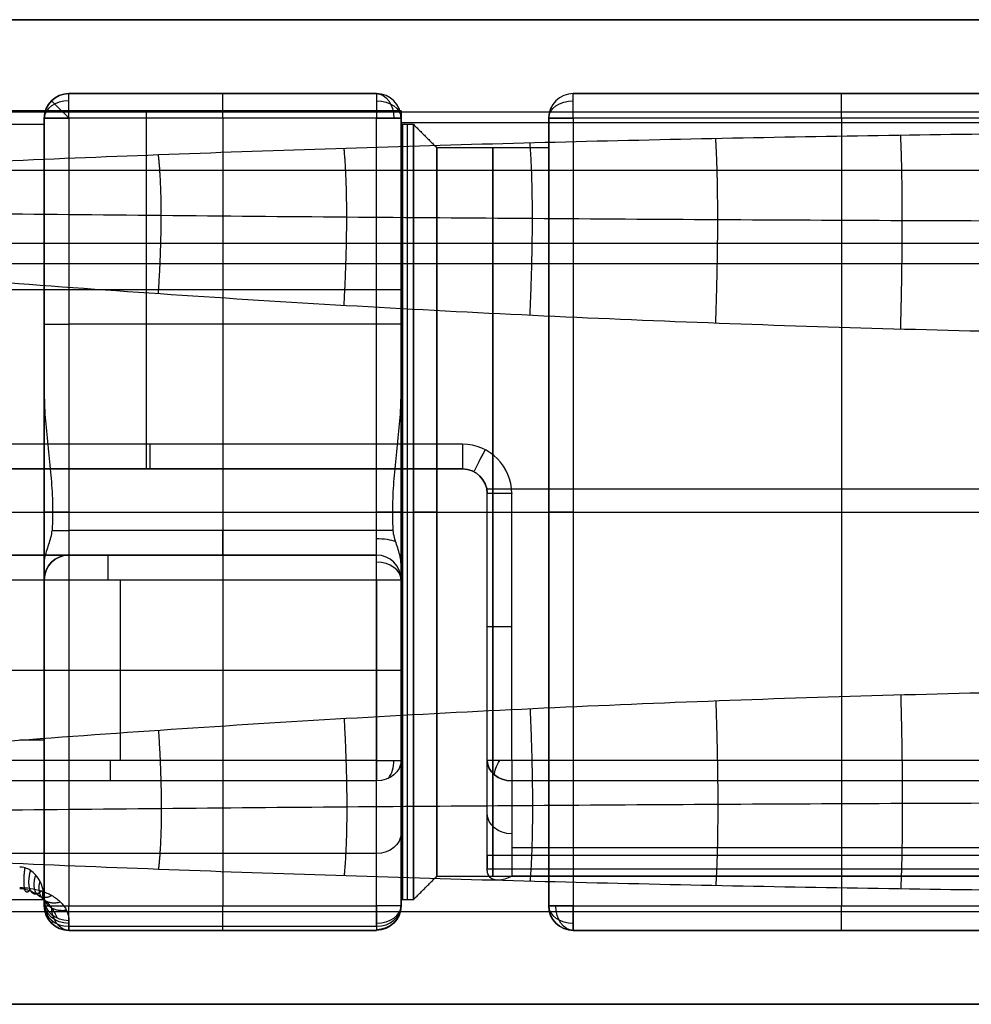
# Model space of a CAD drawing. Header units: centimetres. Extents: x -32 to 15, y -4 to 160.
# Tile 33 of 64: x -5.6 to -1.73, y -2 to 2. Entities that reach past the tile are written whole.
import ezdxf

# ---------------------------------------------------------------- set-up
doc = ezdxf.new("R2010")
doc.units = ezdxf.units.CM
doc.layers.add('Default', color=7, linetype='Continuous', true_color=0x000000)

# ---------------------------------------------------------------- blocks, each defined once
blk = doc.blocks.new('4255CRO')
at = {"layer": 'Default'}
for p, q in [((-100, 20, -0.375), (-9.242, 20, -0.375)), ((-54, 17, 0.5), (-41.5, 17, 0.5)), ((-47.75, 17, -15), (-47.75, 17, 16)), ((-33.5, 17, 0.15), (-11.7, 17, 0.15)), ((87.868, 16.25, -26.375), (-87.868, 16.25, -26.375)), ((-50.84, 1.75, -20), (-50.84, 16.294, -20)), ((-40.5, 1.75, -20.35), (-40.5, 16.06, -20.35)), ((-55, 15.678, -1.5), (-55, 16, -1.5)), ((-47.75, 16, 17), (-47.75, -16, 17)), ((-47.75, 16, -16), (-47.75, -0.75, -16)), ((-40.5, 14.663, -5.75), (-40.5, 16, -5.75)), ((-34.5, 14.799, 0.15), (-34.5, 16, 0.15)), ((-22.6, 16, 17), (-22.6, -16, 17)), ((90.5, 13.878, -23.623), (-73.028, 13.878, -23.623)), ((-67.289, 10.092, -28.5), (61, 10.092, -28.5)), ((-40.5, 9.022, -20), (-61, 9.022, -20)), ((-40.5, 9.022, -20.7), (-40.5, 9.022, -20)), ((-41.5, 7.625, -16), (-54, 7.625, -16)), ((-63.432, 1.75, -23.25), (-38, 1.75, -23.25)), ((-50.716, 1.75, -20), (-50.716, 1.75, -27.5)), ((55.968, 0.934, -20.7), (-37.017, 0.934, -20.7)), ((-37, -12.358, -24.1), (-37, 0.75, -24.1)), ((-100, 0, 20), (100, 0, 20)), ((-64.4, 0, -32), (64.4, 0, -32)), ((-60.134, 0, -15.75), (-54.662, 0, -15.75)), ((-60.134, 0, 15.75), (-55, 0, 15.75)), ((-55, 0, 16), (-55, 0, 15.75)), ((-54, 0, 17), (-41.5, 0, 17)), ((-40.838, 0, -15.75), (-40, 0, -15.75)), ((-40.5, 0, 15.75), (-40, 0, 15.75)), ((-40.5, 0, 15.75), (-40.5, 0, 16)), ((-39.05, 0, -14.8), (-40, 0, -15.75)), ((-39.05, 0, 14.8), (-40, 0, 15.75)), ((-39.05, 0, 14.8), (-34.5, 0, 14.8)), ((-39.05, 0, -14.8), (-34.5, 0, -14.8)), ((-36, 0, -28.5), (61, 0, -28.5)), ((-34.5, 0, 16), (-34.5, 0, 14.8)), ((-34.5, 0, -14.8), (-34.5, 0, -15.7)), ((-33.5, 0, 17), (-11.7, 0, 17)), ((-33.5, 0, -16.7), (61.53, 0, -16.7)), ((-65.682, -1.75, -22.25), (-41.5, -1.75, -22.25)), ((-53.591, -1.75, -17), (-53.591, -1.75, -27.5)), ((-51.9, -10.092, -28.5), (-51.9, -2.75, -28.5)), ((-62.3, -6.421, -28.5), (-41.5, -6.421, -28.5)), ((-37, -6.882, -20.7), (-37, -6.882, -27.5)), ((-41.5, -13.878, -23.623), (-91.931, -13.878, -23.623)), ((90.5, -13.637, -23.984), (-36, -13.637, -23.984)), ((-40.5, -16, -5.75), (-40.5, -14.663, -5.75)), ((55.968, -14.513, -20.868), (-37, -14.513, -20.868)), ((9.984, -14.79, -22.255), (-36, -14.79, -22.255)), ((-34.5, -16, 0.15), (-34.5, -14.799, 0.15)), ((-55, -16, -1.5), (-55, -15.678, -1.5)), ((-55, -16, -18.638), (-55, -15.758, -19)), ((87.868, -16.25, -26.375), (-87.868, -16.25, -26.375)), ((-54, -17, -1.319), (-41.5, -17, -1.319)), ((-47.75, -17, 16), (-47.75, -17, -18.638)), ((-33.5, -17, 0.15), (-11.7, -17, 0.15)), ((-100, -20, -0.375), (-9.242, -20, -0.375))]:
    blk.add_line(p, q, dxfattribs=at)
at = {"layer": 'Default', "extrusion": (0, 0, -1)}
for centre, radius, start, end in [((54, 16, 15), 1, 0, 90), ((54, 16, -16), 1, 0, 90), ((38, 0.75, 24.1), 1, 90, 180), ((38, 0.75, 28.5), 2, 179.76, 180), ((54, -2.75, 19), 1, 0, 90), ((54, -2.75, 18), 1, 0, 90), ((54, -16, 1.319), 1, 270, 0), ((41.5, -16, -16), 1, 180, 270), ((41.5, -16, 18.638), 1, 180, 270), ((41.5, -16, 1.319), 1, 180, 270), ((33.5, -16, -0.15), 1, 270, 0)]:
    blk.add_arc(centre, radius, start, end, dxfattribs=at)
at = {"layer": 'Default'}
for centre, radius, start, end in [((-54, 16, 0.5), 1, 90, 180), ((-41.5, 16, 16), 1, 0, 90), ((-41.5, 16, -15), 1, 0, 90), ((-41.5, 16, 0.5), 1, 0, 90), ((-33.5, 16, 16), 1, 90, 180), ((-33.5, 16, -15.7), 1, 90, 180), ((-33.5, 16, 0.15), 1, 90, 180), ((-38, 0.75, -28.5), 2, 0, 90), ((-38, 0.75, -27.5), 1, 0, 90), ((-38, 0.75, -20.7), 1, 0, 90), ((-54, -2.75, -17), 1, 90, 180), ((-41.5, -2.75, -17), 1, 0, 90), ((-41.5, -2.75, -27.5), 1, 0, 90), ((-41.5, -2.75, -22.25), 1, 0, 90), ((-54, -16, 16), 1, 180, 270), ((-54, -16, -18.638), 1, 180, 270), ((-33.5, -16, 16), 1, 180, 270), ((-33.5, -16, -15.7), 1, 180, 270)]:
    blk.add_arc(centre, radius, start, end, dxfattribs=at)
at = {"layer": 'Default', "extrusion": (1, 0, 0)}
for centre, radius, start, end in [((16, -15, -54), 1, 270, 0), ((16, -15, -47.75), 1, 270, 0), ((16, 16, -41.5), 1, 0, 90), ((16, -15.7, -33.5), 1, 270, 0), ((0, 0, -40.5), 15.75, 287.7528, 0), ((0, 0, -40.5), 15.75, 0, 180), ((0, 0, -40.423), 15.75, 180, 0), ((0, 0, -40.25), 15.75, 0, 180), ((0, 0, -39.05), 14.8, 180, 0), ((0, 0, -39.05), 14.8, 0, 180), ((0, 0, -36.775), 14.8, 0, 180), ((0, 0, -36.775), 14.8, 180, 0), ((-0.75, -17, -54), 1, 90, 180), ((-2.75, -27.5, -52.4), 1, 270, 0), ((-2.75, -27.5, -41.5), 1, 270, 0), ((0, 0, -40.5), 15.75, 180, 262.0546), ((-0.75, -17, -40.5), 2, 135.525, 180), ((-13.958, -21.7, -37), 1, 90, 123.6901), ((-16, 16, -41.5), 1, 90, 180), ((-16, 16, -33.5), 1, 90, 180), ((-16, -15.7, -33.5), 1, 180, 270), ((-16, -18.638, -47.75), 1, 180, 213.6901)]:
    blk.add_arc(centre, radius, start, end, dxfattribs=at)
at = {"layer": 'Default', "extrusion": (-1, 0, 0)}
for centre, radius, start, end in [((-16, 16, 54), 1, 90, 180), ((-16, 16, 47.75), 1, 90, 180), ((-16, -15, 41.5), 1, 180, 270), ((-16, 16, 33.5), 1, 90, 180), ((-16, 16, 22.6), 1, 90, 180), ((0, 0, 55), 15.75, 180, 252.2472), ((0, 0, 55), 15.75, 0, 180), ((0, 0, 40), 15.75, 180, 0), ((0, 0, 40), 15.75, 0, 180), ((0, 0, 34.5), 14.8, 0, 180), ((0, 0, 34.5), 14.8, 180, 0), ((-2.75, -27.5, 50.716), 1, 270, 0), ((-2.75, -27.5, 38), 1, 270, 0), ((0.75, -17, 47.75), 1, 0, 90), ((0.75, -17, 41.5), 1, 0, 90), ((0.75, -17, 55), 2, 0, 44.475), ((0, 0, 55), 15.75, 277.9454, 0), ((10.092, -27.5, 52.316), 1, 270, 326.3099), ((10.092, -27.5, 41.5), 1, 270, 326.3099), ((10.092, -27.5, 36), 1, 270, 326.3099), ((16, 16, 54), 1, 0, 90), ((16, 16, 47.75), 1, 0, 90), ((16, 16, 22.6), 1, 0, 90), ((16, -18.638, 54), 1, 326.3099, 0), ((16, -18.638, 41.5), 1, 326.3099, 0)]:
    blk.add_arc(centre, radius, start, end, dxfattribs=at)
at = {"layer": 'Default', "extrusion": (-0.707107, 0, -0.707107)}
for centre, start, end in [((-16, 18.738, 39.952), 180, 270), ((16, 49.497, 26.87), 0, 90)]:
    blk.add_arc(centre, 1, start, end, dxfattribs=at)
at = {"layer": 'Default', "extrusion": (0, 0.707107, 0.707107)}
for centre, start, end in [((54, -21.92, 0.707), 270, 360), ((41.5, -17.501, -21.39), 180, 270), ((41.5, 22.627), 90, 180), ((33.5, 22.627), 0, 90)]:
    blk.add_arc(centre, 1, start, end, dxfattribs=at)
at = {"layer": 'Default', "extrusion": (-0.707107, -0.707107, 0)}
blk.add_arc((-49.497, 16, 26.87), 1, 90, 180, dxfattribs=at)
at = {"layer": 'Default', "extrusion": (0, 0.707107, -0.707107)}
for centre, start, end in [((41.5, 22.627), 90, 180), ((33.5, 22.627), 0, 90)]:
    blk.add_arc(centre, 1, start, end, dxfattribs=at)
at = {"layer": 'Default', "extrusion": (0, -0.707107, -0.707107)}
blk.add_arc((-33.5, -22.415, -0.212), 1, 180, 270, dxfattribs=at)
at = {"layer": 'Default', "extrusion": (0, 1, 0)}
for centre, start, end in [((54, 16, 16), 0, 90), ((54, -15, 16), 270, 0), ((41.5, -15, 7.625), 180, 270), ((36, -27.5, 0.75), 270, 0), ((33.5, -15.7), 270, 0), ((41.5, -15, -0.75), 227.0655, 270), ((36, -27.5, -4.671), 270, 0), ((36, -27.5, -10.092), 270, 0), ((54, 16, -16), 0, 90), ((33.5, 16, -16), 0, 90), ((33.5, -15.7, -16), 270, 0)]:
    blk.add_arc(centre, 1, start, end, dxfattribs=at)
at = {"layer": 'Default', "extrusion": (0, -1, 0)}
for centre, radius, start, end in [((-41.5, -15, -16), 1, 270, 0), ((-41.5, 16, -16), 1, 0, 90), ((-33.5, 16, -16), 1, 90, 180), ((-33.5, -15.7, -16), 1, 180, 270), ((-54, -15, -7.625), 1, 180, 270), ((-54, 16), 1, 90, 180), ((-41.5, 16), 1, 0, 90), ((-33.5, 16), 1, 90, 180), ((-54, -15, 0.75), 1, 227.0655, 270), ((-56, -19, 1.75), 2, 270, 0), ((-56, -19, 2.75), 1, 270, 0), ((-41.5, -27.5, 2.75), 1, 270, 0), ((-41.5, -27.5, 6.421), 1, 270, 0), ((-56, -19, 9.254), 1, 270, 0), ((-41.5, -27.5, 10.092), 1, 270, 0), ((-41.5, 16, 16), 1, 0, 90)]:
    blk.add_arc(centre, radius, start, end, dxfattribs=at)
at = {"layer": 'Default', "extrusion": (-0.890081, 0.455802, 0)}
blk.add_arc((14.653, -27.5, 34.165), 1, 270, 0, dxfattribs=at)
at = {"layer": 'Default', "extrusion": (0, -0.945013, -0.327031)}
blk.add_arc((-41.5, -13.82, 6.268), 1, 270, 320.8149, dxfattribs=at)
at = {"layer": 'Default', "extrusion": (2.77472e-12, 0.5547, -0.83205)}
blk.add_arc((41.5, -23.651, 17.284), 1, 180, 270, dxfattribs=at)
at = {"layer": 'Default', "extrusion": (0.707107, 0, 0.707107)}
blk.add_arc((-10.092, 9.899, -48.79), 1, 223.2598, 270, dxfattribs=at)
at = {"layer": 'Default', "extrusion": (-2.77473e-12, 0.5547, -0.83205)}
blk.add_arc((36, -23.651, 17.284), 1, 270, 0, dxfattribs=at)
at = {"layer": 'Default', "extrusion": (-1.54797e-10, -0.5547, 0.83205)}
blk.add_arc((-36, -23.651, -17.284), 1, 180, 270, dxfattribs=at)
at = {"layer": 'Default', "extrusion": (0.707107, -0.588348, -0.392232)}
blk.add_arc((-30.783, -33.619, -8.732), 1, 205.2394, 251.9796, dxfattribs=at)
at = {"layer": 'Default', "extrusion": (0, 0.5547, -0.83205)}
for centre, start, end in [((36, -23.651, 13.402), 270, 0), ((41.5, -23.651, 11.958), 180, 270), ((54, -23.651, 6.85), 270, 0)]:
    blk.add_arc(centre, 1, start, end, dxfattribs=at)
at = {"layer": 'Default', "extrusion": (2.75108e-12, -0.5547, 0.83205)}
blk.add_arc((-54, -23.651, -7.068), 1, 180, 270, dxfattribs=at)
at = {"layer": 'Default', "extrusion": (-5.54945e-12, -0.5547, 0.83205)}
blk.add_arc((-54, -23.651, -6.632), 1, 180, 270, dxfattribs=at)
at = {"layer": 'Default', "extrusion": (5.54945e-12, -0.5547, 0.83205)}
blk.add_arc((-41.5, -23.651, -6.632), 1, 270, 360, dxfattribs=at)
at = {"layer": 'Default', "extrusion": (0, -0.289784, 0.957092)}
blk.add_arc((-41.5, -20.714, -13.201), 1, 270, 0, dxfattribs=at)
at = {"layer": 'Default', "extrusion": (0.707107, 0, -0.707107)}
blk.add_arc((-16, -34.79, -12.587), 1, 180, 270, dxfattribs=at)
at = {"layer": 'Default', "extrusion": (-0.707107, 0.707107, 0)}
blk.add_arc((49.497, -18.638, 26.87), 1, 334.7705, 0, dxfattribs=at)
at = {"layer": 'Default'}
for points, degree in [([(100, 20, 20), (0, 20, 20), (-100, 20, 20)], 2), ([(-98.573, 20, -20.75), (0, 20, -20.75), (98.573, 20, -20.75)], 2), ([(-41.5, 17, -15), (-47.75, 17, -15), (-54, 17, -15)], 2), ([(-54, 17, -15), (-54, 17, 0.5), (-54, 17, 16)], 2), ([(-54, 17, 16), (-47.75, 17, 16), (-41.5, 17, 16)], 2), ([(-41.5, 17, 16), (-41.5, 17, 0.5), (-41.5, 17, -15)], 2), ([(-11.7, 17, 16), (-22.6, 17, 16), (-33.5, 17, 16)], 2), ([(-33.5, 17, -15.7), (14.015, 17, -15.7), (61.53, 17, -15.7)], 2), ([(-33.5, 17, -15.7), (-33.5, 17, 0.15), (-33.5, 17, 16)], 2), ([(-40.5, 16.294, -20), (-50.75, 16.294, -20), (-61, 16.294, -20)], 2), ([(-55, 16, -15), (-55, 16, 0.5), (-55, 16, 16)], 2), ([(-41.5, 16, 17), (-47.75, 16, 17), (-54, 16, 17)], 2), ([(-41.5, 16, -16), (-47.75, 16, -16), (-54, 16, -16)], 2), ([(-40.5, 15.827, -20.7), (-40.5, 16.06, -20.35), (-40.5, 16.294, -20)], 2), ([(-40.5, 16.294, -20), (-40.5, 9.022, -20), (-40.5, 1.75, -20)], 2), ([(-40.5, 16, 16), (-40.5, 16, 0.5), (-40.5, 16, -15)], 2), ([(-34.5, 16, -15.7), (-34.5, 16, 0.15), (-34.5, 16, 16)], 2), ([(-11.7, 16, 17), (-22.6, 16, 17), (-33.5, 16, 17)], 2), ([(61.53, 16, -16.7), (14.015, 16, -16.7), (-33.5, 16, -16.7)], 2), ([(-60.134, 15.75), (-57.567, 15.75), (-55, 15.75)], 2), ([(-55, 16, 16), (-55, 0, 16), (-55, -16, 16)], 2), ([(-55, 4.802, -15), (-55, 10.401, -15), (-55, 16, -15)], 2), ([(-54, 16, 17), (-54, 0, 17), (-54, -16, 17)], 2), ([(-54, 16, -16), (-54, 7.625, -16), (-54, -0.75, -16)], 2), ([(-41.5, -16, 17), (-41.5, 0, 17), (-41.5, 16, 17)], 2), ([(-41.5, -0.75, -16), (-41.5, 7.625, -16), (-41.5, 16, -16)], 2), ([(-40.5, 16, -15), (-40.5, 10.401, -15), (-40.5, 4.802, -15)], 2), ([(-40.5, -16, 16), (-40.5, 0, 16), (-40.5, 16, 16)], 2), ([(-40.5, 15.827, -20.7), (7.734, 15.827, -20.7), (55.968, 15.827, -20.7)], 2), ([(-40.5, 1.75, -20.7), (-40.5, 8.788, -20.7), (-40.5, 15.827, -20.7)], 2), ([(-40.5, 15.75), (-40.25, 15.75), (-40, 15.75)], 2), ([(-40, 15.75), (-39.525, 15.275), (-39.05, 14.8)], 2), ([(-34.5, 16, 16), (-34.5, 0, 16), (-34.5, -16, 16)], 2), ([(-34.5, -16, -15.7), (-34.5, 0, -15.7), (-34.5, 16, -15.7)], 2), ([(-33.5, 16, 17), (-33.5, 0, 17), (-33.5, -16, 17)], 2), ([(-33.5, 16, -16.7), (-33.5, 0, -16.7), (-33.5, -16, -16.7)], 2), ([(-71.597, 13.547, -30.429), (-69.299, 13.671, -30.244), (-64.727, 13.904, -29.894), (-57.972, 14.215, -29.428), (-51.216, 14.491, -29.013), (-44.432, 14.735, -28.648), (-37.632, 14.944, -28.334), (-30.835, 15.118, -28.073), (-24.058, 15.257, -27.864), (-17.307, 15.362, -27.707), (-10.573, 15.432, -27.601), (-3.843, 15.469, -27.547), (2.9, 15.471, -27.543), (9.662, 15.439, -27.591), (16.433, 15.373, -27.69), (23.193, 15.273, -27.841), (29.918, 15.139, -28.042), (36.596, 14.972, -28.292), (43.262, 14.773, -28.591), (50.006, 14.537, -28.944), (56.913, 14.261, -29.359), (64.054, 13.938, -29.844), (69.048, 13.684, -30.224), (71.597, 13.547, -30.429)], 3), ([(-34.5, 14.8), (-36.775, 14.8), (-39.05, 14.8)], 2), ([(-67.289, 10.924, -28.055), (-3.145, 10.924, -28.055), (61, 10.924, -28.055)], 2), ([(-67.289, 10.091, -28.5), (-3.145, 10.091, -28.5), (61, 10.092, -28.5)], 2), ([(64.048, 9.919, -32), (61.5, 9.699, -32), (56.488, 9.292, -32), (49.268, 8.777, -32), (42.206, 8.341, -32), (35.218, 7.975, -32), (28.204, 7.674, -32), (21.133, 7.439, -32), (14.033, 7.27, -32), (6.928, 7.169, -32), (-0.159, 7.137, -32), (-7.225, 7.172, -32), (-14.287, 7.275, -32), (-21.361, 7.445, -32), (-28.462, 7.684, -32), (-35.59, 7.993, -32), (-42.727, 8.37, -32), (-49.852, 8.816, -32), (-56.936, 9.327, -32), (-61.676, 9.714, -32), (-64.048, 9.92, -32)], 3), ([(-55, 4.802, -15), (-55, 4.44, -15.116), (-54.961, 3.708, -15.321), (-54.845, 2.587, -15.55), (-54.726, 1.477, -15.693), (-54.654, 0.438, -15.756), (-54.661, -0.347, -15.751), (-54.681, -0.75, -15.732)], 3), ([(-40.819, -0.75, -15.732), (-40.84, -0.347, -15.751), (-40.846, 0.438, -15.756), (-40.774, 1.477, -15.693), (-40.655, 2.587, -15.55), (-40.539, 3.708, -15.321), (-40.5, 4.44, -15.116), (-40.5, 4.802, -15)], 3), ([(-38, 2.75, -28.5), (-50.301, 2.75, -28.5), (-62.601, 2.75, -28.5)], 2), ([(-38, 1.75, -27.5), (-50.716, 1.75, -27.5), (-63.432, 1.75, -27.5)], 2), ([(-61.18, 1.75, -20), (-50.84, 1.75, -20), (-40.5, 1.75, -20)], 2), ([(-38, 1.75, -20.7), (-39.25, 1.75, -20.7), (-40.5, 1.75, -20.7)], 2), ([(-40.5, 1.75, -20), (-40.5, 1.75, -20.35), (-40.5, 1.75, -20.7)], 2), ([(-38, 1.75, -27.5), (-38, 1.75, -24.1), (-38, 1.75, -20.7)], 2), ([(-37, -10.092, -27.5), (-37, -4.671, -27.5), (-37, 0.75, -27.5)], 2), ([(-37, -13.958, -20.7), (-37, -6.604, -20.7), (-37, 0.75, -20.7)], 2), ([(-37, 0.75, -27.5), (-37, 0.75, -24.1), (-37, 0.75, -20.7)], 2), ([(-36, -10.092, -28.5), (-36, -4.671, -28.5), (-36, 0.75, -28.5)], 2), ([(-55, -2.177, -15.599), (-55, -2.08, -15.612), (-54.982, -1.887, -15.637), (-54.911, -1.596, -15.67), (-54.815, -1.311, -15.696), (-54.72, -1.03, -15.717), (-54.686, -0.843, -15.728), (-54.681, -0.75, -15.732)], 3), ([(-41.5, -0.75, -16), (-47.75, -0.75, -16), (-54, -0.75, -16)], 2), ([(-40.5, -2.177, -15.599), (-40.5, -2.08, -15.612), (-40.518, -1.887, -15.637), (-40.589, -1.598, -15.67), (-40.682, -1.319, -15.695), (-40.776, -1.042, -15.716), (-40.814, -0.849, -15.727), (-40.819, -0.75, -15.732)], 3), ([(-41.5, -1.75, -27.5), (-52.4, -1.75, -27.5), (-63.3, -1.75, -27.5)], 2), ([(-54, -1.75, -19), (-54, -1.75, -18), (-54, -1.75, -17)], 2), ([(-54, -1.75, -17), (-47.75, -1.75, -17), (-41.5, -1.75, -17)], 2), ([(-41.5, -1.75, -17), (-41.5, -1.75, -22.25), (-41.5, -1.75, -27.5)], 2), ([(-62.3, -2.75, -28.5), (-51.9, -2.75, -28.5), (-41.5, -2.75, -28.5)], 2), ([(-55, -2.75, -19), (-55, -2.75, -18), (-55, -2.75, -17)], 2), ([(-55, -15.758, -19), (-55, -9.254, -19), (-55, -2.75, -19)], 2), ([(-41.5, -2.75, -28.5), (-41.5, -6.421, -28.5), (-41.5, -10.092, -28.5)], 2), ([(-40.5, -2.75, -27.5), (-40.5, -6.421, -27.5), (-40.5, -10.092, -27.5)], 2), ([(-40.5, -2.75, -17), (-40.5, -2.75, -22.25), (-40.5, -2.75, -27.5)], 2), ([(-64.048, -9.919, -32), (-61.676, -9.714, -32), (-56.936, -9.327, -32), (-49.852, -8.816, -32), (-42.727, -8.37, -32), (-35.59, -7.993, -32), (-28.462, -7.684, -32), (-21.361, -7.445, -32), (-14.287, -7.275, -32), (-7.225, -7.172, -32), (-0.159, -7.137, -32), (6.928, -7.169, -32), (14.033, -7.27, -32), (21.133, -7.439, -32), (28.204, -7.674, -32), (35.218, -7.975, -32), (42.206, -8.341, -32), (49.268, -8.777, -32), (56.488, -9.292, -32), (61.5, -9.699, -32), (64.048, -9.919, -32)], 3), ([(-41.5, -10.092, -28.5), (-51.9, -10.092, -28.5), (-62.3, -10.092, -28.5)], 2), ([(-40.5, -10.092, -27.5), (-40.5, -13.046, -23.069), (-40.5, -16, -18.638)], 2), ([(-37, -14.513, -20.868), (-37, -12.302, -24.184), (-37, -10.092, -27.5)], 2), ([(61, -10.092, -28.5), (12.5, -10.092, -28.5), (-36, -10.092, -28.5)], 2), ([(-41.5, -10.924, -28.055), (-52.316, -10.924, -28.055), (-63.132, -10.924, -28.055)], 2), ([(-41.5, -16.832, -19.192), (-41.5, -13.878, -23.623), (-41.5, -10.924, -28.055)], 2), ([(-36, -10.924, -28.055), (-36, -12.857, -25.155), (-36, -14.79, -22.255)], 2), ([(61, -10.924, -28.055), (12.5, -10.924, -28.055), (-36, -10.924, -28.055)], 2), ([(71.597, -13.547, -30.429), (69.048, -13.684, -30.224), (64.054, -13.938, -29.844), (56.913, -14.261, -29.359), (50.006, -14.537, -28.944), (43.262, -14.773, -28.591), (36.596, -14.972, -28.292), (29.918, -15.139, -28.042), (23.193, -15.273, -27.841), (16.433, -15.373, -27.69), (9.662, -15.439, -27.591), (2.9, -15.471, -27.543), (-3.843, -15.469, -27.547), (-10.573, -15.432, -27.601), (-17.307, -15.362, -27.707), (-24.058, -15.257, -27.864), (-30.835, -15.118, -28.073), (-37.632, -14.944, -28.334), (-44.432, -14.735, -28.648), (-51.216, -14.491, -29.013), (-57.972, -14.215, -29.428), (-64.727, -13.904, -29.894), (-69.299, -13.671, -30.244), (-71.597, -13.547, -30.429)], 3), ([(55.968, -13.958, -20.7), (9.484, -13.958, -20.7), (-37, -13.958, -20.7)], 2), ([(-55, -15.758, -19), (-55, -15.613, -19.109), (-55.035, -15.342, -19.312), (-55.161, -15.003, -19.567), (-55.34, -14.737, -19.766), (-55.554, -14.549, -19.907), (-55.783, -14.445, -19.985), (-55.93, -14.425, -20), (-56, -14.425, -20)], 3), ([(-40, -15.75), (-39.525, -15.275), (-39.05, -14.8)], 2), ([(-39.05, -14.8), (-36.775, -14.8), (-34.5, -14.8)], 2), ([(-36, -14.79, -22.255), (-36.099, -14.845, -22.173), (-36.287, -14.925, -22), (-36.532, -14.969, -21.734), (-36.736, -14.944, -21.473), (-36.888, -14.853, -21.23), (-36.98, -14.706, -21.02), (-37, -14.58, -20.913), (-37, -14.513, -20.868)], 3), ([(-36, -14.79, -22.255), (9.984, -14.79, -22.255), (55.968, -14.79, -22.255)], 2), ([(-56, -15.257, -21.555), (-55.856, -15.257, -21.555), (-55.567, -15.277, -21.525), (-55.108, -15.381, -21.368), (-54.68, -15.569, -21.087), (-54.322, -15.834, -20.689), (-54.07, -16.175, -20.178), (-54, -16.444, -19.774), (-54, -16.59, -19.555)], 3), ([(-55, -15.75), (-57.567, -15.75), (-60.134, -15.75)], 2), ([(-55, -16, -18.638), (-55, -15.879, -18.819), (-55, -15.758, -19)], 2), ([(-55, -16, 16), (-55, -16, -1.319), (-55, -16, -18.638)], 2), ([(-54, -16, 17), (-47.75, -16, 17), (-41.5, -16, 17)], 2), ([(-40, -15.75), (-40.25, -15.75), (-40.5, -15.75)], 2), ([(-40.5, -16, -18.638), (-40.5, -16, -1.319), (-40.5, -16, 16)], 2), ([(-34.5, -16, 16), (-34.5, -16, 0.15), (-34.5, -16, -15.7)], 2), ([(-33.5, -16, 17), (-22.6, -16, 17), (-11.7, -16, 17)], 2), ([(-33.5, -16, -16.7), (14.015, -16, -16.7), (61.53, -16, -16.7)], 2), ([(-54, -16.59, -19.555), (-54, -16.711, -19.373), (-54, -16.832, -19.192)], 2), ([(-54, -16.832, -19.192), (-47.75, -16.832, -19.192), (-41.5, -16.832, -19.192)], 2), ([(-41.5, -17, 16), (-47.75, -17, 16), (-54, -17, 16)], 2), ([(-54, -17, 16), (-54, -17, -1.319), (-54, -17, -18.638)], 2), ([(-54, -17, -18.638), (-47.75, -17, -18.638), (-41.5, -17, -18.638)], 2), ([(-41.5, -17, -18.638), (-41.5, -17, -1.319), (-41.5, -17, 16)], 2), ([(-11.7, -17, 16), (-22.6, -17, 16), (-33.5, -17, 16)], 2), ([(-33.5, -17, 16), (-33.5, -17, 0.15), (-33.5, -17, -15.7)], 2), ([(-33.5, -17, -15.7), (14.015, -17, -15.7), (61.53, -17, -15.7)], 2), ([(-100, -20, 20), (0, -20, 20), (100, -20, 20)], 2), ([(98.573, -20, -20.75), (0, -20, -20.75), (-98.573, -20, -20.75)], 2)]:
    blk.add_open_spline(points, degree=degree, dxfattribs=at)
for points, weights in [([(-20.196, 7.424, -32), (-20.107, 10.664, -32), (-20.107, 13.52, -30.47), (-20.196, 15.316, -27.776)], [1.06142042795, 0.978434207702, 0.979541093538, 1.06474108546]), ([(-35.262, 7.988, -32), (-35.125, 10.867, -32), (-35.125, 13.407, -30.639), (-35.262, 15.003, -28.246)], [1.06216914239, 0.978428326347, 0.979285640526, 1.06474108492]), ([(-27.714, 7.667, -32), (-27.599, 10.752, -32), (-27.599, 13.471, -30.543), (-27.714, 15.181, -27.979)], [1.06174285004, 0.978431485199, 0.979430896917, 1.06474108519]), ([(-50.363, 8.862, -32), (-50.205, 11.182, -32), (-50.206, 13.232, -30.903), (-50.363, 14.518, -28.973)], [1.06333588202, 0.978422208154, 0.978890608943, 1.06474108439]), ([(-42.818, 8.387, -32), (-42.667, 11.011, -32), (-42.667, 13.327, -30.759), (-42.818, 14.782, -28.578)], [1.06270074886, 0.978425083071, 0.979105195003, 1.06474108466]), ([(-20.196, -7.424, -32), (-20.107, -10.664, -32), (-20.107, -13.52, -30.47), (-20.196, -15.316, -27.776)], [1.06142042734, 0.978434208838, 0.979541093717, 1.06474108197]), ([(-35.262, -7.988, -32), (-35.125, -10.867, -32), (-35.125, -13.407, -30.639), (-35.262, -15.003, -28.246)], [1.0621692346, 0.978428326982, 0.979285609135, 1.06474108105]), ([(-27.714, -7.667, -32), (-27.599, -10.752, -32), (-27.599, -13.471, -30.543), (-27.714, -15.181, -27.979)], [1.0617428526, 0.978431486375, 0.979430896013, 1.06474108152]), ([(-42.818, -8.387, -32), (-42.667, -11.011, -32), (-42.667, -13.327, -30.759), (-42.818, -14.782, -28.578)], [1.06270157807, 0.978425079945, 0.979104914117, 1.06474108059]), ([(-50.363, -8.862, -32), (-50.205, -11.182, -32), (-50.206, -13.232, -30.903), (-50.363, -14.518, -28.973)], [1.06333794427, 0.978422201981, 0.978889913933, 1.06474108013]), ([(-55.563, -15.289, -21.506), (-55.797, -15.771, -20.784), (-55.907, -15.342, -20.004), (-55.782, -14.457, -19.976)], [1.34578215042, 0.880434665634, 0.884779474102, 1.35881657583]), ([(-55.114, -15.395, -21.347), (-55.559, -15.811, -20.723), (-55.774, -15.384, -20.004), (-55.557, -14.563, -19.896)], [1.30685294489, 0.881071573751, 0.898392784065, 1.35881657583]), ([(-54.692, -15.582, -21.068), (-55.288, -15.9, -20.59), (-55.586, -15.478, -19.964), (-55.346, -14.75, -19.756)], [1.24822459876, 0.883780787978, 0.920644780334, 1.35881657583]), ([(-54.34, -15.847, -20.67), (-55.01, -16.055, -20.358), (-55.364, -15.645, -19.847), (-55.17, -15.015, -19.558)], [1.18174782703, 0.8903355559, 0.949358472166, 1.35881657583]), ([(-54.094, -16.185, -20.162), (-54.767, -16.284, -20.014), (-55.151, -15.893, -19.63), (-55.047, -15.353, -19.304)], [1.11756363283, 0.902263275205, 0.982680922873, 1.35881657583])]:
    blk.add_rational_spline(points, weights, degree=3, dxfattribs=at)
for points, knots in [([(-67.471, 12.234, -31.496), (-66.75, 12.226, -31.482), (-63.516, 12.189, -31.419), (-57.776, 12.127, -31.317), (-50.242, 12.052, -31.2), (-42.707, 11.986, -31.101), (-35.167, 11.929, -31.018), (-27.642, 11.882, -30.952), (-20.141, 11.845, -30.903), (-12.665, 11.82, -30.869), (-5.199, 11.807, -30.85), (2.274, 11.804, -30.847), (9.76, 11.814, -30.86), (17.252, 11.834, -30.888), (24.729, 11.866, -30.931), (32.173, 11.909, -30.99), (39.607, 11.961, -31.065), (47.099, 12.023, -31.157), (54.753, 12.096, -31.268), (61.562, 12.167, -31.383), (65.831, 12.215, -31.464), (67.471, 12.234, -31.496)], [5.507442, 5.507442, 5.507442, 5.507442, 7.682131, 15.261768, 22.814481, 30.384918, 37.957427, 45.512718, 53.033243, 60.523192, 68.001613, 75.487846, 82.997095, 90.516612, 98.022086, 105.489161, 112.917493, 120.39901, 128.047788, 135.977882, 140.924178, 140.924178, 140.924178, 140.924178]), ([(67.471, -12.234, -31.496), (65.831, -12.215, -31.464), (61.562, -12.167, -31.383), (54.753, -12.096, -31.268), (47.099, -12.023, -31.157), (39.607, -11.961, -31.065), (32.173, -11.909, -30.99), (24.729, -11.866, -30.931), (17.252, -11.834, -30.888), (9.76, -11.814, -30.86), (2.274, -11.804, -30.847), (-5.199, -11.807, -30.85), (-12.665, -11.82, -30.869), (-20.141, -11.845, -30.903), (-27.642, -11.882, -30.952), (-35.167, -11.929, -31.018), (-42.707, -11.986, -31.101), (-50.242, -12.052, -31.2), (-57.776, -12.127, -31.317), (-63.516, -12.189, -31.419), (-66.75, -12.226, -31.482), (-67.471, -12.234, -31.496)], [5.507441, 5.507441, 5.507441, 5.507441, 10.453732, 18.383827, 26.032605, 33.514122, 40.942453, 48.409529, 55.915003, 63.434519, 70.943769, 78.430002, 85.908423, 93.398372, 100.918897, 108.474187, 116.046697, 123.617134, 131.169847, 138.749484, 140.92418, 140.92418, 140.92418, 140.92418]), ([(-54.472, -16.492, -19.489), (-54.522, -16.356, -19.645), (-54.662, -16.105, -19.916), (-54.95, -15.788, -20.212), (-55.254, -15.555, -20.394), (-55.539, -15.403, -20.487), (-55.784, -15.323, -20.522), (-55.931, -15.307, -20.528), (-56, -15.307, -20.528)], [0, 0, 0, 0, 0.2172337, 0.4102937, 0.5827684, 0.7374338, 0.8758946, 1, 1, 1, 1])]:
    blk.add_open_spline(points, degree=3, knots=knots, dxfattribs=at)
blk = doc.blocks.new('A4255NQ_ASM')
at = {"layer": 'Default'}
blk.add_blockref('4255CRO', (0, 0), dxfattribs=at)
blk = doc.blocks.new('F4265N_Q305_ASM')
at = {"layer": 'Default'}
blk.add_blockref('A4255NQ_ASM', (0, 0), dxfattribs=at)

msp = doc.modelspace()

# ---------------------------------------------------------------- block references
at = {"layer": 'Default', "xscale": 0.1, "yscale": 0.1, "zscale": 0.1}
msp.add_blockref('F4265N_Q305_ASM', (0, 0), dxfattribs=at)

doc.saveas('drawing.dxf')
